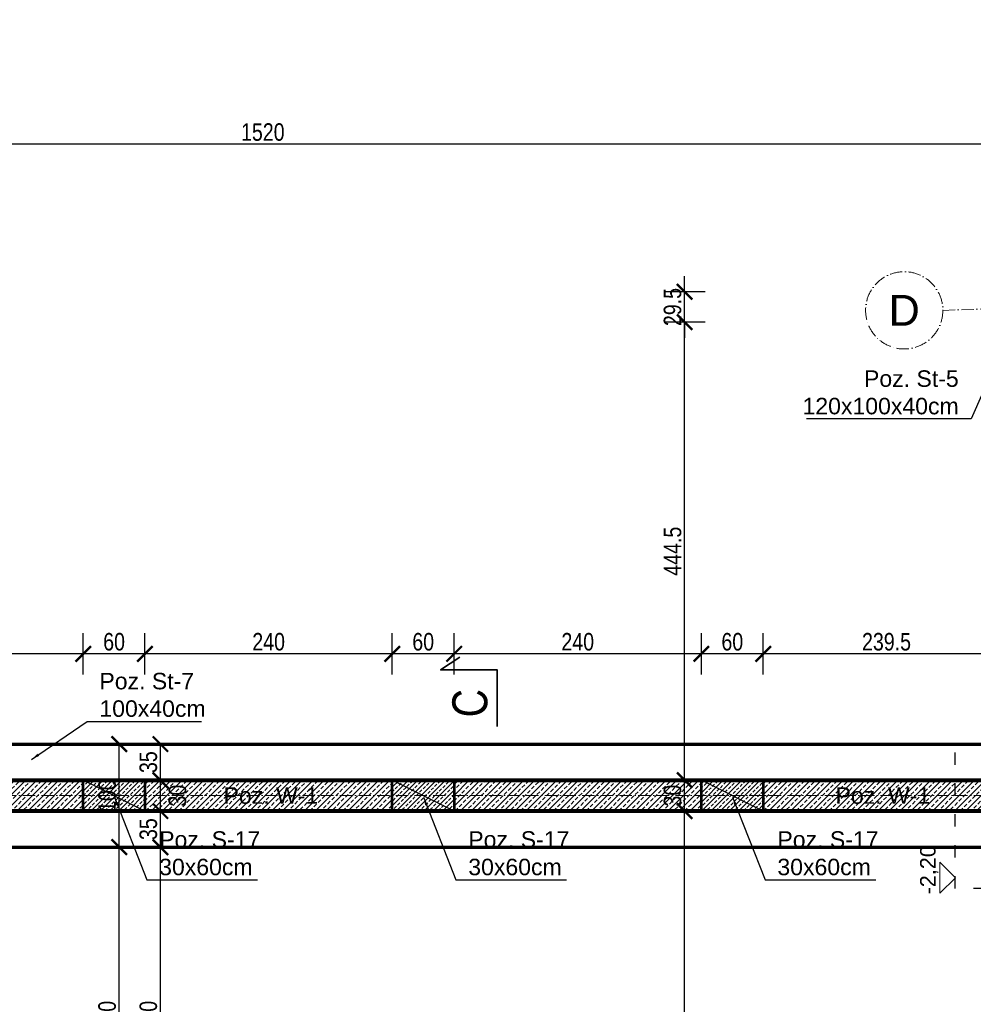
# Model space of a CAD drawing. Header units: inches. Extents: x 201967 to 338763, y -32705 to 30884.
# Tile 186 of 236: x 318058 to 318984, y 16228 to 17184. Entities that reach past the tile are written whole.
import ezdxf
from ezdxf.enums import TextEntityAlignment as Align

# ---------------------------------------------------------------- set-up
doc = ezdxf.new("R2010")
doc.units = ezdxf.units.IN
doc.header["$MEASUREMENT"] = 0
doc.linetypes.add('ACAD_ISO03W100', pattern=[30, 12, -18])
doc.linetypes.add('ACAD_ISO10W100', pattern=[18, 12, -3, 0, -3])
for name, color, linetype, lineweight in [('01 a KONSTRUKCJA żelbet', 94, 'Continuous', 80), ('01 a1 KONSTRUKCJA żelebet', 200, 'Continuous', 53), ('01 c KONSTRUKCJA ławy', 45, 'Continuous', 70), ('01h2 KONSTRUKCJA pozycje belki', 254, 'Continuous', 13), ('01h3 KONSTRUKCJA pozycje słupy', 252, 'Continuous', 13), ('11 OSIE ściany', 2, 'ACAD_ISO10W100', 5), ('20 KRESKOWANIE ścian', 63, 'Continuous', 5), ('34 WIDOK 5 030', 13, 'Continuous', 30), ('50 OPIS 1', 130, 'Continuous', 9), ('90 WYMIAR', 155, 'Continuous', 9), ('91 PRZEKROJE', 7, 'Continuous', 35)]:
    doc.layers.add(name, color=color, linetype=linetype, lineweight=lineweight)
doc.styles.add('100 arial', font='arial.ttf', dxfattribs={"width": 0.8, "height": 17})
doc.styles.add('arialcce', font='arial.ttf')
doc.styles.add('OPIS', font='arial.ttf')
doc.styles.add('RomanS', font='romans.shx')
doc.styles.add('WYMIAR-50 (15pkt) arial', font='arial.ttf', dxfattribs={"height": 15})
doc.dimstyles.new('100', dxfattribs={"dimscale": 10, "dimtxt": 17, "dimasz": 1.5, "dimexe": 2, "dimexo": 2, "dimgap": 0.3, "dimtad": 1, "dimdec": 1, "dimrnd": 0.5, "dimdsep": 46, "dimtxsty": '100 arial', "dimblk": 'ARCHTICK', "dimcen": 10, "dimclrd": 256, "dimclre": 256, "dimclrt": 256, "dimadec": 0, "dimazin": 0, "dimtfac": 1, "dimtdec": 1, "dimtix": 1, "dimtmove": 1, "dimatfit": 3, "dimfxl": 2, "dimfxlon": 1, "dimtolj": 1, "dimarcsym": 0})
doc.dimstyles.new('DIM100txt12', dxfattribs={"dimtxt": 12, "dimasz": 1.05, "dimexe": 0, "dimexo": 8, "dimgap": 4, "dimtad": 1, "dimdec": 7, "dimrnd": 0.5, "dimdsep": 46, "dimtxsty": 'RomanS', "dimblk1": 'DIM', "dimblk2": 'DIM', "dimsah": 1, "dimcen": 0.09, "dimse1": 1, "dimse2": 1, "dimclrt": 256, "dimadec": 1, "dimazin": 0, "dimtfac": 1, "dimtdec": 7, "dimtix": 1, "dimtofl": 0, "dimtmove": 2, "dimatfit": 3, "dimfxl": 1, "dimtolj": 1, "dimtzin": 0, "dimarcsym": 0})

# ---------------------------------------------------------------- blocks, each defined once
blk = doc.blocks.new('1 osie 1 część BPPZ')
at = {"layer": '11 OSIE ściany'}
for p, q in [((-2017.399999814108, 700.9469548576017), (-907.3999998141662, 734.2427557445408)), ((-907.3999998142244, 230.0009718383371), (-4101.782290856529, 230.0009718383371))]:
    blk.add_line(p, q, dxfattribs=at)
blk.add_circle((-2054.899999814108, 700.9469548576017), 37.5, dxfattribs=at)
at = {"layer": '11 OSIE ściany', "style": 'arialcce'}
blk.add_text('D', height=30, dxfattribs=at).set_placement((-2054.899999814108, 700.9469548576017), align=Align.MIDDLE_CENTER)
blk = doc.blocks.new('*U1125')
at = {"lineweight": 5, "ltscale": 0.25}
h = blk.add_hatch(dxfattribs=at)
h.set_pattern_fill('ANSI33', color=5, style=0)
h.set_pattern_definition([(45, (0, -25), (-4.490128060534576, 4.490128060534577), []), (45, (4.490130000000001, -25), (-4.490128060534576, 4.490128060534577), [3.175, -1.5875])])
h.paths.add_polyline_path([(0, 0), (-4.973799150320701e-15, -60), (30, -60), (30, 0)])
blk.add_lwpolyline([(0, 0), (-4.973799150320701e-15, -60), (30, -60), (30, 0)], close=True)
at = {"layer": 'Defpoints'}
blk.add_line((0, 0), (30, -60), dxfattribs=at)
blk = doc.blocks.new('1 słupy parter rozbudowa 2')
at = {"layer": '01 a1 KONSTRUKCJA żelebet', "xscale": -1, "rotation": 270}
for p in [(1210.657515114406, -15), (1510.657515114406, -15.00000000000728), (1810.657515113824, -15.00000000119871)]:
    blk.add_blockref('*U1125', p, dxfattribs=at)
blk = doc.blocks.new('*U1165')
at = {"layer": '91 PRZEKROJE'}
blk.add_lwpolyline([(-6680.216077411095, 15694.43516919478), (-6625.216077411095, 15694.43516919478), (-6625.216077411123, 15749.43516919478), (-6612.913920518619, 15730.59427239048)], dxfattribs=at)
at = {"layer": '91 PRZEKROJE', "color": 2, "insert": (-6671.162506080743, 15737.98818830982), "char_height": 34, "attachment_point": 1, "style": '100 arial'}
blk.add_mtext_dynamic_manual_height_columns('C', width=64.0781552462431, gutter_width=85, heights=[0], dxfattribs=at)
blk = doc.blocks.new('1 przekroje jagielońska')
at = {"layer": '91 PRZEKROJE', "rotation": 90}
blk.add_blockref('*U1165', (12125.51062797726, 6977.17410454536), dxfattribs=at)
blk = doc.blocks.new('DIM')
for p, q in [((7.275957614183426e-12, -13.00000000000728), (7.275957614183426e-12, 12.99999999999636)), ((8.000000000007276, -7.275957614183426e-12), (-7.999999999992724, -7.275957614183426e-12))]:
    blk.add_line(p, q)
at = {"const_width": 1.714285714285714}
blk.add_lwpolyline([(5.714285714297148, 5.714285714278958), (-5.71428571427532, -5.71428571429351)], dxfattribs=at)
blk = doc.blocks.new('_ARCHTICK')
at = {"color": 0, "linetype": 'ByBlock', "const_width": 0.15}
blk.add_lwpolyline([(-0.5, -0.5), (0.5, 0.5)], dxfattribs=at)
blk = doc.blocks.new('*D1235')
at = {"layer": '90 WYMIAR', "lineweight": -2, "transparency": 16777216}
for p, q in [((317534.1205437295, 17042.84159855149), (317534.1205437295, 17082.84159855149)), ((319054.1205437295, 17062.84159855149), (317534.1205437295, 17062.84159855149)), ((319054.1205437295, 17062.84159855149), (319054.1205437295, 17042.84159855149))]:
    blk.add_line(p, q, dxfattribs=at)
at = {"layer": 'Defpoints', "color": 0, "transparency": 16777216}
for p in [(319054.1205437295, 17070.6490449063), (317534.1205437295, 17062.84159855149), (317534.1205437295, 16564.1490449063)]:
    blk.add_point(p, dxfattribs=at)
at = {"layer": '90 WYMIAR', "lineweight": -2, "transparency": 16777216, "xscale": 15, "yscale": 15, "zscale": 15, "rotation": 180}
blk.add_blockref('_ARCHTICK', (317534.1205437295, 17062.84159855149), dxfattribs=at)
at = {"layer": '90 WYMIAR', "lineweight": -2, "transparency": 16777216, "xscale": 15, "yscale": 15, "zscale": 15}
blk.add_blockref('_ARCHTICK', (319054.1205437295, 17062.84159855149), dxfattribs=at)
at = {"layer": '90 WYMIAR', "transparency": 16777216, "insert": (318294.1205437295, 17074.52133934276), "char_height": 17, "attachment_point": 5, "style": '100 arial'}
blk.add_mtext('\\A1;1520', dxfattribs=at)
blk = doc.blocks.new('*D1333')
at = {"layer": '90 WYMIAR', "lineweight": -2, "transparency": 16777216}
for p, q in [((318154.7522941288, 16380.6490449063), (318134.7522941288, 16380.6490449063)), ((318154.7522941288, 16050.64898012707), (318154.7522941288, 16380.6490449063)), ((318174.7522941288, 16050.64898012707), (318134.7522941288, 16050.64898012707))]:
    blk.add_line(p, q, dxfattribs=at)
at = {"layer": 'Defpoints', "color": 0, "transparency": 16777216}
for p in [(318154.7522941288, 16380.6490449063), (318169.0892747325, 16380.6490449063), (318234.1205437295, 16050.64898012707)]:
    blk.add_point(p, dxfattribs=at)
at = {"layer": '90 WYMIAR', "lineweight": -2, "transparency": 16777216, "xscale": 15, "yscale": 15, "zscale": 15}
for p, rotation in [((318154.7522941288, 16380.6490449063), 90), ((318154.7522941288, 16050.64898012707), 270)]:
    blk.add_blockref('_ARCHTICK', p, dxfattribs=dict(at, rotation=rotation))
at = {"layer": '90 WYMIAR', "transparency": 16777216, "insert": (318143.0667552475, 16215.64901251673), "char_height": 17, "attachment_point": 5, "rotation": 90, "style": '100 arial'}
blk.add_mtext('\\A1;330', dxfattribs=at)
blk = doc.blocks.new('*D1334')
at = {"layer": '90 WYMIAR', "lineweight": -2, "transparency": 16777216}
for p, q in [((318154.7522941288, 16480.6490449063), (318134.7522941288, 16480.6490449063)), ((318154.7522941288, 16380.6490449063), (318154.7522941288, 16480.6490449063)), ((318154.7522941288, 16380.6490449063), (318134.7522941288, 16380.6490449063))]:
    blk.add_line(p, q, dxfattribs=at)
at = {"layer": 'Defpoints', "color": 0, "transparency": 16777216}
for p in [(318154.7522941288, 16480.6490449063), (318154.7522941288, 16480.6490449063), (318169.0892747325, 16380.6490449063)]:
    blk.add_point(p, dxfattribs=at)
at = {"layer": '90 WYMIAR', "lineweight": -2, "transparency": 16777216, "xscale": 15, "yscale": 15, "zscale": 15}
for p, rotation in [((318154.7522941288, 16480.6490449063), 90), ((318154.7522941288, 16380.6490449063), 270)]:
    blk.add_blockref('_ARCHTICK', p, dxfattribs=dict(at, rotation=rotation))
at = {"layer": '90 WYMIAR', "transparency": 16777216, "insert": (318143.0725533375, 16430.64904490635), "char_height": 17, "attachment_point": 5, "rotation": 90, "style": '100 arial'}
blk.add_mtext('\\A1;100', dxfattribs=at)
blk = doc.blocks.new('*D1339')
at = {"layer": '90 WYMIAR', "lineweight": -2, "transparency": 16777216}
for p, q in [((318189.0892747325, 16380.6490449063), (318214.7522941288, 16380.6490449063)), ((318194.7522941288, 16050.64898012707), (318194.7522941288, 16380.6490449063)), ((318214.1205437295, 16050.64898012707), (318174.7522941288, 16050.64898012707))]:
    blk.add_line(p, q, dxfattribs=at)
at = {"layer": 'Defpoints', "color": 0, "transparency": 16777216}
for p in [(318169.0892747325, 16380.6490449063), (318194.7522941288, 16380.6490449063), (318234.1205437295, 16050.64898012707)]:
    blk.add_point(p, dxfattribs=at)
at = {"layer": '90 WYMIAR', "lineweight": -2, "transparency": 16777216, "xscale": 15, "yscale": 15, "zscale": 15}
for p, rotation in [((318194.7522941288, 16380.6490449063), 90), ((318194.7522941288, 16050.64898012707), 270)]:
    blk.add_blockref('_ARCHTICK', p, dxfattribs=dict(at, rotation=rotation))
at = {"layer": '90 WYMIAR', "transparency": 16777216, "insert": (318183.0667552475, 16215.64901251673), "char_height": 17, "attachment_point": 5, "rotation": 90, "style": '100 arial'}
blk.add_mtext('\\A1;330', dxfattribs=at)
blk = doc.blocks.new('*D1340')
at = {"layer": '90 WYMIAR', "lineweight": -2, "transparency": 16777216}
for p, q in [((318194.7522941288, 16415.6490449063), (318214.7522941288, 16415.6490449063)), ((318194.7522941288, 16380.6490449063), (318194.7522941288, 16415.6490449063)), ((318189.0892747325, 16380.6490449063), (318214.7522941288, 16380.6490449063))]:
    blk.add_line(p, q, dxfattribs=at)
at = {"layer": 'Defpoints', "color": 0, "transparency": 16777216}
for p in [(318179.7780588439, 16415.6490449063), (318194.7522941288, 16415.6490449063), (318169.0892747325, 16380.6490449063)]:
    blk.add_point(p, dxfattribs=at)
at = {"layer": '90 WYMIAR', "lineweight": -2, "transparency": 16777216, "xscale": 15, "yscale": 15, "zscale": 15}
for p, rotation in [((318194.7522941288, 16415.6490449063), 90), ((318194.7522941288, 16380.6490449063), 270)]:
    blk.add_blockref('_ARCHTICK', p, dxfattribs=dict(at, rotation=rotation))
at = {"layer": '90 WYMIAR', "transparency": 16777216, "insert": (318183.0667552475, 16398.14904490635), "char_height": 17, "attachment_point": 5, "rotation": 90, "style": '100 arial'}
blk.add_mtext('\\A1;35', dxfattribs=at)
blk = doc.blocks.new('*D1341')
at = {"layer": '90 WYMIAR', "lineweight": -2, "transparency": 16777216}
for p, q in [((318194.7522941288, 16445.6490449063), (318214.7522941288, 16445.6490449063)), ((318194.7522941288, 16415.6490449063), (318194.7522941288, 16445.6490449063)), ((318194.7522941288, 16415.6490449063), (318214.7522941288, 16415.6490449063))]:
    blk.add_line(p, q, dxfattribs=at)
at = {"layer": 'Defpoints', "color": 0, "transparency": 16777216}
for p in [(318179.7780588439, 16445.6490449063), (318194.7522941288, 16445.6490449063), (318179.7780588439, 16415.6490449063)]:
    blk.add_point(p, dxfattribs=at)
at = {"layer": '90 WYMIAR', "lineweight": -2, "transparency": 16777216, "xscale": 15, "yscale": 15, "zscale": 15}
for p, rotation in [((318194.7522941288, 16445.6490449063), 90), ((318194.7522941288, 16415.6490449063), 270)]:
    blk.add_blockref('_ARCHTICK', p, dxfattribs=dict(at, rotation=rotation))
at = {"layer": '90 WYMIAR', "transparency": 16777216, "insert": (318211.3812163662, 16430.64904490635), "char_height": 17, "attachment_point": 5, "rotation": 90, "style": '100 arial'}
blk.add_mtext('\\A1;30', dxfattribs=at)
blk = doc.blocks.new('*D1342')
at = {"layer": '90 WYMIAR', "lineweight": -2, "transparency": 16777216}
for p, q in [((318174.7522941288, 16480.6490449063), (318214.7522941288, 16480.6490449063)), ((318194.7522941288, 16445.6490449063), (318194.7522941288, 16480.6490449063)), ((318194.7522941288, 16445.6490449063), (318214.7522941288, 16445.6490449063))]:
    blk.add_line(p, q, dxfattribs=at)
at = {"layer": 'Defpoints', "color": 0, "transparency": 16777216}
for p in [(318086.5707866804, 16480.6490449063), (318194.7522941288, 16480.6490449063), (318179.7780588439, 16445.6490449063)]:
    blk.add_point(p, dxfattribs=at)
at = {"layer": '90 WYMIAR', "lineweight": -2, "transparency": 16777216, "xscale": 15, "yscale": 15, "zscale": 15}
for p, rotation in [((318194.7522941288, 16480.6490449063), 90), ((318194.7522941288, 16445.6490449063), 270)]:
    blk.add_blockref('_ARCHTICK', p, dxfattribs=dict(at, rotation=rotation))
at = {"layer": '90 WYMIAR', "transparency": 16777216, "insert": (318183.0667552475, 16463.14904490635), "char_height": 17, "attachment_point": 5, "rotation": 90, "style": '100 arial'}
blk.add_mtext('\\A1;35', dxfattribs=at)
blk = doc.blocks.new('*D1351')
at = {"layer": '90 WYMIAR', "lineweight": -2, "transparency": 16777216}
for p, q in [((318779.7780588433, 16548.22103154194), (318779.7780588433, 16588.22103154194)), ((319019.1205437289, 16548.22103154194), (319019.1205437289, 16588.22103154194)), ((319019.1205437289, 16568.22103154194), (318779.7780588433, 16568.22103154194))]:
    blk.add_line(p, q, dxfattribs=at)
at = {"layer": 'Defpoints', "color": 0, "transparency": 16777216}
for p in [(318779.7780588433, 16568.22103154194), (318779.7780588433, 16445.6490449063), (319019.1205437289, 16445.64898224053)]:
    blk.add_point(p, dxfattribs=at)
at = {"layer": '90 WYMIAR', "lineweight": -2, "transparency": 16777216, "xscale": 15, "yscale": 15, "zscale": 15, "rotation": 180}
blk.add_blockref('_ARCHTICK', (318779.7780588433, 16568.22103154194), dxfattribs=at)
at = {"layer": '90 WYMIAR', "lineweight": -2, "transparency": 16777216, "xscale": 15, "yscale": 15, "zscale": 15}
blk.add_blockref('_ARCHTICK', (319019.1205437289, 16568.22103154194), dxfattribs=at)
at = {"layer": '90 WYMIAR', "transparency": 16777216, "insert": (318899.4493012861, 16579.90657042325), "char_height": 17, "attachment_point": 5, "style": '100 arial'}
blk.add_mtext('\\A1;239.5', dxfattribs=at)
blk = doc.blocks.new('*D1352')
at = {"layer": '90 WYMIAR', "lineweight": -2, "transparency": 16777216}
for p, q in [((318719.7780588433, 16548.22103154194), (318719.7780588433, 16588.22103154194)), ((318779.7780588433, 16548.22103154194), (318779.7780588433, 16588.22103154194)), ((318779.7780588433, 16568.22103154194), (318719.7780588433, 16568.22103154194))]:
    blk.add_line(p, q, dxfattribs=at)
at = {"layer": 'Defpoints', "color": 0, "transparency": 16777216}
for p in [(318719.7780588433, 16568.22103154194), (318719.7780588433, 16445.6490449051), (318779.7780588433, 16445.6490449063)]:
    blk.add_point(p, dxfattribs=at)
at = {"layer": '90 WYMIAR', "lineweight": -2, "transparency": 16777216, "xscale": 15, "yscale": 15, "zscale": 15, "rotation": 180}
blk.add_blockref('_ARCHTICK', (318719.7780588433, 16568.22103154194), dxfattribs=at)
at = {"layer": '90 WYMIAR', "lineweight": -2, "transparency": 16777216, "xscale": 15, "yscale": 15, "zscale": 15}
blk.add_blockref('_ARCHTICK', (318779.7780588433, 16568.22103154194), dxfattribs=at)
at = {"layer": '90 WYMIAR', "transparency": 16777216, "insert": (318749.7780588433, 16579.9007723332), "char_height": 17, "attachment_point": 5, "style": '100 arial'}
blk.add_mtext('\\A1;60', dxfattribs=at)
blk = doc.blocks.new('*D1353')
at = {"layer": '90 WYMIAR', "lineweight": -2, "transparency": 16777216}
for p, q in [((318479.7780588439, 16548.22103154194), (318479.7780588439, 16588.22103154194)), ((318719.7780588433, 16548.22103154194), (318719.7780588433, 16588.22103154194)), ((318719.7780588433, 16568.22103154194), (318479.7780588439, 16568.22103154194))]:
    blk.add_line(p, q, dxfattribs=at)
at = {"layer": 'Defpoints', "color": 0, "transparency": 16777216}
for p in [(318479.7780588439, 16568.22103154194), (318479.7780588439, 16445.64898224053), (318719.7780588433, 16445.6490449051)]:
    blk.add_point(p, dxfattribs=at)
at = {"layer": '90 WYMIAR', "lineweight": -2, "transparency": 16777216, "xscale": 15, "yscale": 15, "zscale": 15, "rotation": 180}
blk.add_blockref('_ARCHTICK', (318479.7780588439, 16568.22103154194), dxfattribs=at)
at = {"layer": '90 WYMIAR', "lineweight": -2, "transparency": 16777216, "xscale": 15, "yscale": 15, "zscale": 15}
blk.add_blockref('_ARCHTICK', (318719.7780588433, 16568.22103154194), dxfattribs=at)
at = {"layer": '90 WYMIAR', "transparency": 16777216, "insert": (318599.7780588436, 16579.9007723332), "char_height": 17, "attachment_point": 5, "style": '100 arial'}
blk.add_mtext('\\A1;240', dxfattribs=at)
blk = doc.blocks.new('*D1354')
at = {"layer": '90 WYMIAR', "lineweight": -2, "transparency": 16777216}
for p, q in [((318419.7780588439, 16548.22103154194), (318419.7780588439, 16588.22103154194)), ((318479.7780588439, 16548.22103154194), (318479.7780588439, 16588.22103154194)), ((318479.7780588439, 16568.22103154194), (318419.7780588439, 16568.22103154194))]:
    blk.add_line(p, q, dxfattribs=at)
at = {"layer": 'Defpoints', "color": 0, "transparency": 16777216}
for p in [(318419.7780588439, 16568.22103154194), (318419.7780588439, 16445.64904490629), (318479.7780588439, 16445.64898224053)]:
    blk.add_point(p, dxfattribs=at)
at = {"layer": '90 WYMIAR', "lineweight": -2, "transparency": 16777216, "xscale": 15, "yscale": 15, "zscale": 15, "rotation": 180}
blk.add_blockref('_ARCHTICK', (318419.7780588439, 16568.22103154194), dxfattribs=at)
at = {"layer": '90 WYMIAR', "lineweight": -2, "transparency": 16777216, "xscale": 15, "yscale": 15, "zscale": 15}
blk.add_blockref('_ARCHTICK', (318479.7780588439, 16568.22103154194), dxfattribs=at)
at = {"layer": '90 WYMIAR', "transparency": 16777216, "insert": (318449.7780588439, 16579.9007723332), "char_height": 17, "attachment_point": 5, "style": '100 arial'}
blk.add_mtext('\\A1;60', dxfattribs=at)
blk = doc.blocks.new('*D1355')
at = {"layer": '90 WYMIAR', "lineweight": -2, "transparency": 16777216}
for p, q in [((318179.7780588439, 16548.22103154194), (318179.7780588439, 16588.22103154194)), ((318419.7780588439, 16548.22103154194), (318419.7780588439, 16588.22103154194)), ((318419.7780588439, 16568.22103154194), (318179.7780588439, 16568.22103154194))]:
    blk.add_line(p, q, dxfattribs=at)
at = {"layer": 'Defpoints', "color": 0, "transparency": 16777216}
for p in [(318179.7780588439, 16568.22103154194), (318179.7780588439, 16445.64898224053), (318419.7780588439, 16445.64904490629)]:
    blk.add_point(p, dxfattribs=at)
at = {"layer": '90 WYMIAR', "lineweight": -2, "transparency": 16777216, "xscale": 15, "yscale": 15, "zscale": 15, "rotation": 180}
blk.add_blockref('_ARCHTICK', (318179.7780588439, 16568.22103154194), dxfattribs=at)
at = {"layer": '90 WYMIAR', "lineweight": -2, "transparency": 16777216, "xscale": 15, "yscale": 15, "zscale": 15}
blk.add_blockref('_ARCHTICK', (318419.7780588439, 16568.22103154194), dxfattribs=at)
at = {"layer": '90 WYMIAR', "transparency": 16777216, "insert": (318299.7780588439, 16579.9007723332), "char_height": 17, "attachment_point": 5, "style": '100 arial'}
blk.add_mtext('\\A1;240', dxfattribs=at)
blk = doc.blocks.new('*D1356')
at = {"layer": '90 WYMIAR', "lineweight": -2, "transparency": 16777216}
for p, q in [((318119.7780588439, 16548.22103154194), (318119.7780588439, 16588.22103154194)), ((318179.7780588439, 16548.22103154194), (318179.7780588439, 16588.22103154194)), ((318179.7780588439, 16568.22103154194), (318119.7780588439, 16568.22103154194))]:
    blk.add_line(p, q, dxfattribs=at)
at = {"layer": 'Defpoints', "color": 0, "transparency": 16777216}
for p in [(318119.7780588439, 16568.22103154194), (318119.7780588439, 16445.6490449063), (318179.7780588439, 16445.64898224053)]:
    blk.add_point(p, dxfattribs=at)
at = {"layer": '90 WYMIAR', "lineweight": -2, "transparency": 16777216, "xscale": 15, "yscale": 15, "zscale": 15, "rotation": 180}
blk.add_blockref('_ARCHTICK', (318119.7780588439, 16568.22103154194), dxfattribs=at)
at = {"layer": '90 WYMIAR', "lineweight": -2, "transparency": 16777216, "xscale": 15, "yscale": 15, "zscale": 15}
blk.add_blockref('_ARCHTICK', (318179.7780588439, 16568.22103154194), dxfattribs=at)
at = {"layer": '90 WYMIAR', "transparency": 16777216, "insert": (318149.7780588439, 16579.9007723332), "char_height": 17, "attachment_point": 5, "style": '100 arial'}
blk.add_mtext('\\A1;60', dxfattribs=at)
blk = doc.blocks.new('*D1357')
at = {"layer": '90 WYMIAR', "lineweight": -2, "transparency": 16777216}
for p, q in [((317879.7780588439, 16548.22103154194), (317879.7780588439, 16588.22103154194)), ((318119.7780588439, 16548.22103154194), (318119.7780588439, 16588.22103154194)), ((318119.7780588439, 16568.22103154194), (317879.7780588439, 16568.22103154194))]:
    blk.add_line(p, q, dxfattribs=at)
at = {"layer": 'Defpoints', "color": 0, "transparency": 16777216}
for p in [(317879.7780588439, 16568.22103154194), (317879.7780588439, 16445.64898224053), (318119.7780588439, 16445.6490449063)]:
    blk.add_point(p, dxfattribs=at)
at = {"layer": '90 WYMIAR', "lineweight": -2, "transparency": 16777216, "xscale": 15, "yscale": 15, "zscale": 15, "rotation": 180}
blk.add_blockref('_ARCHTICK', (317879.7780588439, 16568.22103154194), dxfattribs=at)
at = {"layer": '90 WYMIAR', "lineweight": -2, "transparency": 16777216, "xscale": 15, "yscale": 15, "zscale": 15}
blk.add_blockref('_ARCHTICK', (318119.7780588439, 16568.22103154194), dxfattribs=at)
at = {"layer": '90 WYMIAR', "transparency": 16777216, "insert": (317999.7780588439, 16579.9007723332), "char_height": 17, "attachment_point": 5, "style": '100 arial'}
blk.add_mtext('\\A1;240', dxfattribs=at)
blk = doc.blocks.new('*U1124')
blk.add_lwpolyline([(-15, 15), (0, 0), (15, 15), (-15, 15)])
at = {"style": 'WYMIAR-50 (15pkt) arial', "flags": 8}
blk.add_attdef('DETAIL#', text='', height=15, dxfattribs=at).set_placement((-16.13640432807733, 14.81736566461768), align=Align.BOTTOM_LEFT)
blk = doc.blocks.new('*D1420')
at = {"layer": '90 WYMIAR', "lineweight": -2, "transparency": 16777216}
for p, q in [((317584.1205437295, 17172.84159855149), (317584.1205437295, 17212.84159855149)), ((319254.0210296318, 17172.84159855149), (319254.0210296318, 17212.84159855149)), ((317584.1205437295, 17192.84159855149), (319254.0210296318, 17192.84159855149))]:
    blk.add_line(p, q, dxfattribs=at)
at = {"layer": 'Defpoints', "color": 0, "transparency": 16777216}
for p in [(319254.0210296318, 17192.84159855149), (319254.0210296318, 16860.56841871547), (317584.1205437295, 16380.6490449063)]:
    blk.add_point(p, dxfattribs=at)
at = {"layer": '90 WYMIAR', "lineweight": -2, "transparency": 16777216, "xscale": 15, "yscale": 15, "zscale": 15, "rotation": 180}
blk.add_blockref('_ARCHTICK', (317584.1205437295, 17192.84159855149), dxfattribs=at)
at = {"layer": '90 WYMIAR', "lineweight": -2, "transparency": 16777216, "xscale": 15, "yscale": 15, "zscale": 15}
blk.add_blockref('_ARCHTICK', (319254.0210296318, 17192.84159855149), dxfattribs=at)
at = {"layer": '90 WYMIAR', "transparency": 16777216, "insert": (318419.0707866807, 17204.52133934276), "char_height": 17, "attachment_point": 5, "style": '100 arial'}
blk.add_mtext('\\A1;1670', dxfattribs=at)
blk = doc.blocks.new('*D1438')
at = {"layer": '90 WYMIAR', "lineweight": -2, "transparency": 16777216}
for p, q in [((318703.4949955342, 16415.6490449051), (318683.4949955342, 16415.6490449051)), ((318703.4949955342, 15965.68298251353), (318703.4949955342, 16415.6490449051)), ((318723.4949955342, 15965.68298251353), (318683.4949955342, 15965.68298251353))]:
    blk.add_line(p, q, dxfattribs=at)
at = {"layer": 'Defpoints', "color": 0, "transparency": 16777216}
for p in [(318703.4949955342, 16415.6490449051), (318719.7780588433, 16415.6490449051), (318819.1205437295, 15965.68298251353)]:
    blk.add_point(p, dxfattribs=at)
at = {"layer": '90 WYMIAR', "lineweight": -2, "transparency": 16777216, "xscale": 15, "yscale": 15, "zscale": 15}
for p, rotation in [((318703.4949955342, 16415.6490449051), 90), ((318703.4949955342, 15965.68298251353), 270)]:
    blk.add_blockref('_ARCHTICK', p, dxfattribs=dict(at, rotation=rotation))
at = {"layer": '90 WYMIAR', "transparency": 16777216, "insert": (318691.8152547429, 16190.66601370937), "char_height": 17, "attachment_point": 5, "rotation": 90, "style": '100 arial'}
blk.add_mtext('\\A1;450', dxfattribs=at)
blk = doc.blocks.new('*D1439')
at = {"layer": '90 WYMIAR', "lineweight": -2, "transparency": 16777216}
for p, q in [((318703.4949955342, 16445.6490449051), (318683.4949955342, 16445.6490449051)), ((318703.4949955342, 16415.6490449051), (318703.4949955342, 16445.6490449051)), ((318703.4949955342, 16415.6490449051), (318683.4949955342, 16415.6490449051))]:
    blk.add_line(p, q, dxfattribs=at)
at = {"layer": 'Defpoints', "color": 0, "transparency": 16777216}
for p in [(318703.4949955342, 16445.6490449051), (318719.7780588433, 16445.6490449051), (318719.7780588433, 16415.6490449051)]:
    blk.add_point(p, dxfattribs=at)
at = {"layer": '90 WYMIAR', "lineweight": -2, "transparency": 16777216, "xscale": 15, "yscale": 15, "zscale": 15}
for p, rotation in [((318703.4949955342, 16445.6490449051), 90), ((318703.4949955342, 16415.6490449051), 270)]:
    blk.add_blockref('_ARCHTICK', p, dxfattribs=dict(at, rotation=rotation))
at = {"layer": '90 WYMIAR', "transparency": 16777216, "insert": (318691.8094566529, 16430.64904490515), "char_height": 17, "attachment_point": 5, "rotation": 90, "style": '100 arial'}
blk.add_mtext('\\A1;30', dxfattribs=at)
blk = doc.blocks.new('*D1440')
at = {"layer": '90 WYMIAR', "lineweight": -2, "transparency": 16777216}
for p, q in [((318723.4949955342, 16890.03784398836), (318683.4949955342, 16890.03784398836)), ((318703.4949955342, 16445.6490449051), (318703.4949955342, 16890.03784398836)), ((318703.4949955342, 16445.6490449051), (318683.4949955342, 16445.6490449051))]:
    blk.add_line(p, q, dxfattribs=at)
at = {"layer": 'Defpoints', "color": 0, "transparency": 16777216}
for p in [(318703.4949955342, 16890.03784398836), (319054.1205437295, 16890.03784398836), (318719.7780588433, 16445.6490449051)]:
    blk.add_point(p, dxfattribs=at)
at = {"layer": '90 WYMIAR', "lineweight": -2, "transparency": 16777216, "xscale": 15, "yscale": 15, "zscale": 15}
for p, rotation in [((318703.4949955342, 16890.03784398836), 90), ((318703.4949955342, 16445.6490449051), 270)]:
    blk.add_blockref('_ARCHTICK', p, dxfattribs=dict(at, rotation=rotation))
at = {"layer": '90 WYMIAR', "transparency": 16777216, "insert": (318691.8500432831, 16667.84344444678), "char_height": 17, "attachment_point": 5, "rotation": 90, "style": '100 arial'}
blk.add_mtext('\\A1;444.5', dxfattribs=at)
blk = doc.blocks.new('*D1441')
at = {"layer": '90 WYMIAR', "lineweight": -2, "transparency": 16777216}
for p, q in [((318703.4949955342, 16919.60139429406), (318703.4949955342, 16934.60139429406)), ((318723.4949955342, 16919.60139429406), (318683.4949955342, 16919.60139429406)), ((318703.4949955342, 16890.03784398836), (318703.4949955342, 16919.60139429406)), ((318723.4949955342, 16890.03784398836), (318683.4949955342, 16890.03784398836)), ((318703.4949955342, 16890.03784398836), (318703.4949955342, 16875.03784398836))]:
    blk.add_line(p, q, dxfattribs=at)
at = {"layer": 'Defpoints', "color": 0, "transparency": 16777216}
for p in [(318703.4949955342, 16919.60139429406), (319054.1205437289, 16919.60139429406), (319054.1205437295, 16890.03784398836)]:
    blk.add_point(p, dxfattribs=at)
at = {"layer": '90 WYMIAR', "lineweight": -2, "transparency": 16777216, "xscale": 15, "yscale": 15, "zscale": 15}
for p, rotation in [((318703.4949955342, 16919.60139429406), 270), ((318703.4949955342, 16890.03784398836), 90)]:
    blk.add_blockref('_ARCHTICK', p, dxfattribs=dict(at, rotation=rotation))
at = {"layer": '90 WYMIAR', "transparency": 16777216, "insert": (318691.8152547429, 16904.81961914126), "char_height": 17, "attachment_point": 5, "rotation": 90, "style": '100 arial'}
blk.add_mtext('\\A1;29.5', dxfattribs=at)

msp = doc.modelspace()

# ---------------------------------------------------------------- hatches: boundary and pattern name
at = {"layer": '20 KRESKOWANIE ścian'}
h = msp.add_hatch(dxfattribs=at)
h.set_pattern_fill('ANSI33', color=256, scale=30)
h.set_pattern_definition([(45, (-1859.342484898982, 29.99999999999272), (-5.303300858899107, 5.303300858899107), []), (45, (-1854.039184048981, 29.99999999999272), (-5.303300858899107, 5.303300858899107), [3.75, -1.875])])
h.paths.add_polyline_path([(318119.778058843, 16445.64904490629), (317879.7780588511, 16445.6490449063), (317879.7780588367, 16415.6490449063), (318119.7780588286, 16415.64904490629)])
h = msp.add_hatch(dxfattribs=at)
h.set_pattern_fill('ANSI33', color=256, scale=30)
h.set_pattern_definition([(45, (-1559.342484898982, 29.99999999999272), (-5.303300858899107, 5.303300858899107), []), (45, (-1554.039184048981, 29.99999999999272), (-5.303300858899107, 5.303300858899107), [3.75, -1.875])])
h.paths.add_polyline_path([(318419.778058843, 16445.64904490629), (318179.7780588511, 16445.6490449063), (318179.7780588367, 16415.6490449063), (318419.7780588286, 16415.64904490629)])
h = msp.add_hatch(dxfattribs=at)
h.set_pattern_fill('ANSI33', color=256, scale=30)
h.set_pattern_definition([(45, (-1259.342484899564, 30), (-5.303300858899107, 5.303300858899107), []), (45, (-1254.039184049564, 30), (-5.303300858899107, 5.303300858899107), [3.75, -1.875])])
h.paths.add_polyline_path([(318719.7780588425, 16445.6490449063), (318479.7780588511, 16445.64904490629), (318479.7780588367, 16415.64904490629), (318719.778058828, 16415.6490449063)])
h = msp.add_hatch(dxfattribs=at)
h.set_pattern_fill('ANSI33', color=256, scale=30)
h.set_pattern_definition([(45, (-960.0000000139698, 30), (-5.303300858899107, 5.303300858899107), []), (45, (-954.6966991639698, 30), (-5.303300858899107, 5.303300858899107), [3.75, -1.875])])
h.paths.add_polyline_path([(319019.1205437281, 16445.6490449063), (318779.7780588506, 16445.6490449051), (318779.7780588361, 16415.6490449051), (319019.1205437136, 16415.6490449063)])

# ---------------------------------------------------------------- linework, layer by layer
at = {"layer": '01 a KONSTRUKCJA żelbet'}
msp.add_lwpolyline([(319268.7780588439, 16415.6490449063), (316984.1205437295, 16415.6490449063), (316984.1205437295, 16445.6490449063), (319268.7780588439, 16445.6490449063)], close=True, dxfattribs=at)
at = {"layer": '01 c KONSTRUKCJA ławy'}
for p, q in [((316919.1205437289, 16480.6490449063), (319254.0210296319, 16480.6490449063)), ((317584.1205437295, 16380.6490449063), (319549.12054373, 16380.6490449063))]:
    msp.add_line(p, q, dxfattribs=at)
at = {"layer": '34 WIDOK 5 030', "linetype": 'ACAD_ISO03W100'}
msp.add_lwpolyline([(319175.9970250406, 15735.64904279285), (319175.9970250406, 15855.64904279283), (319145.9970250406, 15855.64904279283), (319145.9970250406, 16040.61497774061), (319115.9970250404, 16040.61497774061), (319115.9970250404, 16100.61497774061), (319085.9970250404, 16100.61497774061), (319085.9970250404, 16160.61497774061), (319055.9970250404, 16160.61497774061), (319055.9970250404, 16220.61497774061), (319025.9970250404, 16220.61497774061), (319025.9970250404, 16280.61497774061), (318995.9970250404, 16280.61497774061), (318995.9970250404, 16340.61497774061), (318965.9970250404, 16340.61497774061), (318965.9970250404, 16480.6490449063)], dxfattribs=at)

# ---------------------------------------------------------------- block references
at = {"layer": '01 a1 KONSTRUKCJA żelebet'}
msp.add_blockref('1 słupy parter rozbudowa 2', (316969.1205437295, 16430.6490449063), dxfattribs=at)
at = {"layer": '11 OSIE ściany'}
msp.add_blockref('1 osie 1 część BPPZ', (320971.5205435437, 16200.64807306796), dxfattribs=at)
at = {"layer": '50 OPIS 1'}
ref = msp.add_blockref('*U1124', (318966.3347905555, 16350.95274325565), dxfattribs=dict(at, rotation=90))
ref.add_attrib('DETAIL#', '-2,20', dxfattribs={"layer": '0', "height": 15, "rotation": 90, "style": 'WYMIAR-50 (15pkt) arial'}).set_placement((318951.5174248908, 16334.81633892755), align=Align.BOTTOM_LEFT)
at = {"layer": '91 PRZEKROJE'}
msp.add_blockref('1 przekroje jagielońska', (322090.5205435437, 16200.64807306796), dxfattribs=at)

# ---------------------------------------------------------------- texts
at = {"layer": '01h2 KONSTRUKCJA pozycje belki', "char_height": 16, "attachment_point": 5, "style": 'OPIS'}
for insert in [(318301.9813023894, 16430.60942063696), (318895.8949931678, 16430.60942063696)]:
    msp.add_mtext('Poz. W-1', dxfattribs=dict(at, insert=insert))
at = {"layer": '01h3 KONSTRUKCJA pozycje słupy', "char_height": 16, "style": 'OPIS'}
for s, insert, attachment_point in [('Poz. St-5\\P120x100x40cm', (318969.5009654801, 16821.91369039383), 6), ('Poz. St-7\\P100x40cm', (318135.5127795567, 16528.3619819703), 4), ('Poz. S-17\\P30x60cm', (318193.5330089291, 16374.63404673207), 4), ('Poz. S-17\\P30x60cm', (318493.5330089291, 16374.63404673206), 4), ('Poz. S-17\\P30x60cm', (318793.5330089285, 16374.63404673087), 4)]:
    msp.add_mtext(s, dxfattribs=dict(at, insert=insert, attachment_point=attachment_point))

# ---------------------------------------------------------------- dimensions: what is measured, and where the dimension line sits
at = {"layer": '90 WYMIAR'}
for base, p1, p2, picture, middle in [((319254.0210296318, 17192.84159855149), (317584.1205437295, 16380.6490449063), (319254.0210296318, 16860.56841871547), '*D1420', (318419.0707866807, 17204.52133934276)), ((317534.1205437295, 17062.84159855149), (319054.1205437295, 17070.6490449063), (317534.1205437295, 16564.1490449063), '*D1235', (318294.1205437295, 17074.52133934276)), ((317879.7780588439, 16568.22103154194), (318119.7780588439, 16445.6490449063), (317879.7780588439, 16445.64898224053), '*D1357', (317999.7780588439, 16579.9007723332)), ((318119.7780588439, 16568.22103154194), (318179.7780588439, 16445.64898224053), (318119.7780588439, 16445.6490449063), '*D1356', (318149.7780588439, 16579.9007723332)), ((318179.7780588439, 16568.22103154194), (318419.7780588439, 16445.64904490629), (318179.7780588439, 16445.64898224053), '*D1355', (318299.7780588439, 16579.9007723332)), ((318419.7780588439, 16568.22103154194), (318479.7780588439, 16445.64898224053), (318419.7780588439, 16445.64904490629), '*D1354', (318449.7780588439, 16579.9007723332)), ((318479.7780588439, 16568.22103154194), (318719.7780588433, 16445.6490449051), (318479.7780588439, 16445.64898224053), '*D1353', (318599.7780588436, 16579.9007723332)), ((318719.7780588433, 16568.22103154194), (318779.7780588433, 16445.6490449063), (318719.7780588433, 16445.6490449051), '*D1352', (318749.7780588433, 16579.9007723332)), ((318779.7780588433, 16568.22103154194), (319019.1205437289, 16445.64898224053), (318779.7780588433, 16445.6490449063), '*D1351', (318899.4493012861, 16579.90657042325))]:
    dim = msp.add_linear_dim(base=base, p1=p1, p2=p2, dimstyle='100', dxfattribs=at)
    dim.commit()
    dim.dimension.update_dxf_attribs({"geometry": picture, "text_midpoint": middle})
for base, p1, p2, picture, middle in [((318703.4949955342, 16919.60139429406), (319054.1205437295, 16890.03784398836), (319054.1205437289, 16919.60139429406), '*D1441', (318691.8152547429, 16904.81961914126)), ((318703.4949955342, 16890.03784398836), (318719.7780588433, 16445.6490449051), (319054.1205437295, 16890.03784398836), '*D1440', (318691.8500432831, 16667.84344444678)), ((318194.7522941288, 16480.6490449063), (318179.7780588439, 16445.6490449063), (318086.5707866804, 16480.6490449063), '*D1342', (318183.0667552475, 16463.14904490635)), ((318154.7522941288, 16480.6490449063), (318169.0892747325, 16380.6490449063), (318154.7522941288, 16480.6490449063), '*D1334', (318143.0725533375, 16430.64904490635)), ((318703.4949955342, 16445.6490449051), (318719.7780588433, 16415.6490449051), (318719.7780588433, 16445.6490449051), '*D1439', (318691.8094566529, 16430.64904490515)), ((318194.7522941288, 16415.6490449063), (318169.0892747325, 16380.6490449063), (318179.7780588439, 16415.6490449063), '*D1340', (318183.0667552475, 16398.14904490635)), ((318703.4949955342, 16415.6490449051), (318819.1205437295, 15965.68298251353), (318719.7780588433, 16415.6490449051), '*D1438', (318691.8152547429, 16190.66601370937)), ((318154.7522941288, 16380.6490449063), (318234.1205437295, 16050.64898012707), (318169.0892747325, 16380.6490449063), '*D1333', (318143.0667552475, 16215.64901251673)), ((318194.7522941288, 16380.6490449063), (318234.1205437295, 16050.64898012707), (318169.0892747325, 16380.6490449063), '*D1339', (318183.0667552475, 16215.64901251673))]:
    dim = msp.add_linear_dim(base=base, p1=p1, p2=p2, angle=90, dimstyle='100', dxfattribs=at)
    dim.commit()
    dim.dimension.update_dxf_attribs({"geometry": picture, "text_midpoint": middle})
dim = msp.add_linear_dim(base=(318194.7522941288, 16445.6490449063), p1=(318179.7780588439, 16415.6490449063), p2=(318179.7780588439, 16445.6490449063), angle=90, dimstyle='100', dxfattribs=at)
dim.commit()
dim.dimension.update_dxf_attribs({"geometry": '*D1341', "text_midpoint": (318223.0667552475, 16430.64904490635), "dimtype": 160})

# ---------------------------------------------------------------- leaders
at = {"layer": '01h3 KONSTRUKCJA pozycje słupy', "annotation_type": 0, "has_hookline": 1}
for points, hookline_direction, text_width in [([(319015.0986549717, 16872.42202725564), (318981.5009654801, 16796.27476360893), (318973.5009654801, 16796.27476360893)], 1, 147.7216916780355), ([(318069.596447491, 16465.68962628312), (318123.5127795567, 16502.7230551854), (318131.5127795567, 16502.7230551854)], 0, 99.25238744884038), ([(318150.0785699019, 16429.01613122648), (318181.5330089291, 16348.98966292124), (318189.5330089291, 16348.98966292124)], 0, 95.41064120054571), ([(318450.0785699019, 16429.01613122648), (318481.5330089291, 16348.98966292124), (318489.5330089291, 16348.98966292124)], 0, 95.41064120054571), ([(318750.0785699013, 16429.01613122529), (318781.5330089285, 16348.98966292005), (318789.5330089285, 16348.98966292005)], 0, 95.41064120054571)]:
    msp.add_leader(points, dimstyle='DIM100txt12', override={"dimasz": 8, "dimgap": 4, "dimtad": 1}, dxfattribs=dict(at, hookline_direction=hookline_direction, text_width=text_width))

doc.saveas('drawing.dxf')
